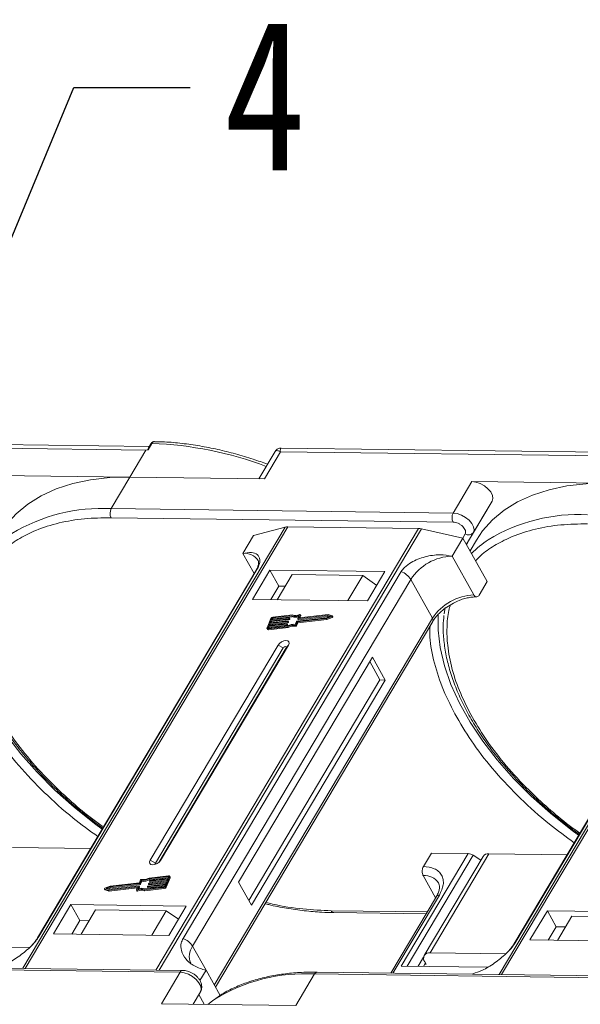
# Model space of a CAD drawing. Header units: millimetres. Extents: x -1595 to 486, y -108 to 1350.
# Tile 47 of 52: x 54 to 117, y 1063 to 1174. Entities that reach past the tile are written whole.
import ezdxf

# ---------------------------------------------------------------- set-up
doc = ezdxf.new("R2010")
doc.units = ezdxf.units.MM
doc.styles.get("Standard").update_dxf_attribs({"font": '仿宋_GB2312.ttf', "width": 0.8})
doc.dimstyles.new('ISO-25.1', dxfattribs={"dimtxt": 6, "dimasz": 5, "dimexe": 3.5, "dimexo": 0.625, "dimgap": 1.5, "dimtad": 1, "dimtoh": 1, "dimtxsty": 'Standard', "dimcen": 2.5, "dimadec": 0, "dimazin": 0, "dimtfac": 1, "dimtmove": 0, "dimatfit": 3, "dimfxl": 0, "dimarcsym": 0})

msp = doc.modelspace()

# ---------------------------------------------------------------- linework, layer by layer
at = {"color": 7, "linetype": 'Continuous', "lineweight": 15}
for p, q in [((29.491, 1125.792), (68.023, 1125.296)), ((68.394, 1125.715), (29.563, 1126.215)), ((68.684, 1126.053), (68.254, 1125.331)), ((68.566, 1126.003), (68.305, 1125.564)), ((122.071, 1125.024), (83.24, 1125.524)), ((68.023, 1125.296), (66.214, 1122.254)), ((68.254, 1125.331), (68.023, 1125.296)), ((82.581, 1125.151), (80.747, 1122.067)), ((81.358, 1122.059), (83.167, 1125.101)), ((83.167, 1125.101), (121.7, 1124.605)), ((66.214, 1122.254), (51.069, 1122.449)), ((64.103, 1118.705), (66.214, 1122.254)), ((66.214, 1122.254), (81.358, 1122.059)), ((104.746, 1121.758), (102.635, 1118.209)), ((119.89, 1121.563), (104.746, 1121.758)), ((107.019, 1119.548), (104.633, 1115.536)), ((104.908, 1115.999), (107.019, 1119.548)), ((102.635, 1118.209), (64.103, 1118.705)), ((83.707, 1116.628), (54.15, 1066.934)), ((54.421, 1066.93), (84, 1116.661)), ((64.09, 1117.684), (102.622, 1117.188)), ((80.14, 1115.689), (83.707, 1116.628)), ((84, 1116.661), (98.721, 1116.471)), ((98.721, 1116.471), (69.143, 1066.741)), ((69.499, 1066.736), (99.056, 1116.43)), ((78.934, 1113.661), (80.14, 1115.689)), ((99.056, 1116.43), (103.734, 1115.385)), ((103.986, 1115.862), (103.706, 1115.391)), ((104.127, 1114.685), (104.908, 1115.999)), ((104.127, 1114.684), (104.633, 1115.536)), ((104.633, 1115.536), (104.154, 1114.636)), ((137.383, 1115.937), (107.827, 1066.243)), ((108.098, 1066.239), (137.676, 1115.97)), ((102.528, 1113.357), (103.734, 1115.385)), ((103.734, 1115.385), (106.474, 1110.495)), ((105.255, 1115.168), (104.535, 1113.956)), ((78.934, 1113.661), (80.209, 1111.385)), ((104.979, 1108.982), (102.528, 1113.357)), ((80.385, 1111.682), (55.808, 1070.361)), ((55.95, 1070.513), (80.527, 1111.835)), ((96.778, 1111.626), (72.201, 1070.304)), ((81.977, 1111.782), (80.017, 1108.487)), ((94.954, 1111.615), (81.977, 1111.782)), ((81.977, 1111.782), (82.986, 1109.981)), ((84.508, 1111.29), (82.819, 1108.451)), ((92.471, 1111.188), (84.508, 1111.29)), ((90.782, 1108.348), (92.471, 1111.188)), ((92.471, 1111.188), (94.03, 1110.062)), ((92.994, 1108.32), (94.954, 1111.615)), ((109.627, 1069.823), (134.204, 1111.144)), ((73.271, 1069.413), (97.848, 1110.735)), ((82.986, 1109.981), (82.082, 1108.46)), ((83.723, 1109.972), (82.986, 1109.981)), ((100.299, 1106.36), (97.848, 1110.735)), ((105.569, 1108.974), (106.474, 1110.495)), ((134.062, 1110.992), (109.485, 1069.67)), ((80.017, 1108.487), (92.994, 1108.32)), ((84.519, 1106.734), (82.32, 1106.485)), ((85.115, 1106.316), (85.256, 1106.658)), ((88.475, 1106.675), (85.134, 1106.297)), ((85.394, 1106.737), (85.263, 1106.417)), ((88.534, 1106.766), (85.281, 1106.398)), ((85.452, 1106.659), (85.394, 1106.762)), ((85.394, 1106.737), (85.452, 1106.634)), ((88.812, 1106.587), (88.475, 1106.675)), ((88.532, 1106.572), (88.475, 1106.675)), ((88.992, 1106.646), (88.534, 1106.766)), ((101.723, 1107.585), (101.636, 1106.875)), ((100.299, 1106.36), (75.722, 1065.038)), ((75.842, 1064.825), (100.33, 1105.998)), ((82.099, 1106.334), (81.663, 1105.272)), ((83.856, 1105.689), (81.846, 1105.462)), ((81.883, 1105.55), (83.892, 1105.777)), ((81.973, 1105.771), (81.883, 1105.55)), ((81.904, 1105.359), (83.914, 1105.586)), ((83.983, 1105.998), (81.973, 1105.771)), ((82.031, 1105.668), (81.973, 1105.771)), ((81.987, 1105.562), (82.031, 1105.668)), ((82.01, 1105.86), (84.02, 1106.087)), ((82.101, 1106.081), (82.01, 1105.86)), ((82.031, 1105.668), (84.041, 1105.896)), ((84.111, 1106.308), (82.101, 1106.081)), ((82.158, 1105.978), (82.101, 1106.081)), ((82.115, 1105.871), (82.158, 1105.978)), ((82.137, 1106.169), (84.147, 1106.396)), ((82.21, 1106.346), (82.137, 1106.169)), ((82.158, 1105.978), (84.168, 1106.205)), ((82.267, 1106.243), (82.21, 1106.346)), ((82.242, 1106.181), (82.267, 1106.243)), ((84.448, 1106.641), (82.283, 1106.397)), ((82.283, 1106.397), (82.341, 1106.294)), ((82.341, 1106.294), (84.505, 1106.538)), ((83.914, 1105.586), (83.856, 1105.689)), ((83.911, 1105.758), (83.893, 1105.714)), ((83.951, 1105.611), (83.893, 1105.714)), ((83.969, 1105.668), (83.911, 1105.771)), ((83.969, 1105.655), (83.911, 1105.758)), ((83.951, 1105.611), (83.969, 1105.655)), ((84.041, 1105.896), (83.983, 1105.998)), ((84.038, 1106.068), (84.02, 1106.024)), ((84.078, 1105.921), (84.02, 1106.024)), ((84.096, 1105.977), (84.038, 1106.08)), ((84.096, 1105.965), (84.038, 1106.068)), ((84.078, 1105.921), (84.096, 1105.965)), ((84.168, 1106.205), (84.111, 1106.308)), ((84.166, 1106.378), (84.147, 1106.333)), ((84.205, 1106.23), (84.147, 1106.333)), ((84.223, 1106.287), (84.166, 1106.39)), ((84.223, 1106.275), (84.166, 1106.378)), ((84.205, 1106.23), (84.223, 1106.275)), ((84.505, 1106.538), (84.448, 1106.641)), ((84.835, 1105.562), (84.893, 1105.459)), ((84.848, 1105.665), (84.988, 1106.007)), ((84.931, 1105.611), (85.072, 1105.953)), ((84.989, 1105.508), (84.931, 1105.611)), ((84.989, 1105.508), (85.129, 1105.85)), ((85.025, 1106.032), (88.366, 1106.41)), ((85.072, 1105.953), (88.352, 1106.324)), ((85.129, 1105.85), (85.072, 1105.953)), ((85.115, 1106.304), (85.173, 1106.201)), ((85.129, 1105.85), (88.409, 1106.221)), ((85.192, 1106.194), (85.134, 1106.297)), ((85.192, 1106.194), (88.532, 1106.572)), ((85.273, 1106.398), (85.263, 1106.417)), ((85.358, 1106.407), (85.452, 1106.634)), ((88.352, 1106.324), (88.958, 1106.565)), ((88.409, 1106.221), (88.352, 1106.324)), ((88.366, 1106.41), (88.812, 1106.587)), ((88.409, 1106.221), (89.016, 1106.462)), ((88.532, 1106.572), (88.678, 1106.534)), ((88.958, 1106.565), (89.016, 1106.462)), ((89.067, 1106.531), (89.009, 1106.634)), ((81.662, 1105.198), (81.72, 1105.095)), ((81.846, 1105.462), (81.773, 1105.285)), ((81.773, 1105.285), (81.795, 1105.247)), ((81.774, 1105.158), (83.973, 1105.407)), ((81.832, 1105.055), (81.774, 1105.158)), ((81.811, 1105.247), (83.975, 1105.492)), ((81.832, 1105.055), (84.031, 1105.304)), ((81.904, 1105.359), (81.846, 1105.462)), ((81.86, 1105.252), (81.904, 1105.359)), ((84.031, 1105.304), (83.973, 1105.407)), ((82.9, 1103.341), (68.485, 1079.105)), ((69.665, 1079.09), (84.08, 1103.326)), ((82.9, 1103.341), (83.495, 1103.027)), ((84.08, 1103.326), (83.831, 1103.022)), ((83.495, 1103.027), (69.08, 1078.791)), ((69.457, 1078.855), (83.831, 1103.022)), ((93.531, 1101.978), (78.453, 1076.626)), ((94.383, 1099.412), (93.23, 1101.471)), ((94.973, 1099.404), (93.531, 1101.978)), ((79.607, 1074.568), (94.383, 1099.412)), ((79.895, 1074.053), (94.973, 1099.404)), ((94.973, 1099.404), (94.383, 1099.412)), ((61.787, 1080.413), (52.992, 1080.526)), ((69.08, 1078.791), (68.485, 1079.105)), ((69.665, 1079.09), (69.512, 1078.903)), ((104.328, 1079.865), (96.789, 1067.19)), ((97.455, 1067.181), (104.885, 1079.674)), ((99.276, 1078.397), (100.18, 1079.918)), ((106.004, 1079.544), (99.37, 1068.39)), ((100.035, 1068.681), (106.669, 1079.835)), ((100.18, 1079.918), (104.328, 1079.865)), ((105.741, 1079.102), (104.885, 1079.674)), ((115.464, 1079.722), (106.669, 1079.835)), ((67.414, 1076.9), (67.274, 1076.558)), ((67.498, 1076.846), (67.357, 1076.504)), ((67.415, 1076.402), (67.555, 1076.743)), ((67.555, 1076.743), (67.498, 1076.846)), ((68.362, 1076.513), (70.372, 1076.74)), ((70.535, 1077.264), (68.37, 1077.02)), ((68.428, 1076.917), (68.37, 1077.02)), ((70.571, 1077.353), (68.372, 1077.104)), ((68.428, 1076.917), (70.543, 1077.156)), ((68.434, 1076.753), (68.453, 1076.797)), ((68.434, 1076.74), (68.492, 1076.637)), ((70.463, 1076.961), (68.453, 1076.734)), ((68.511, 1076.631), (68.453, 1076.734)), ((68.489, 1076.822), (70.499, 1077.05)), ((68.511, 1076.631), (70.416, 1076.846)), ((70.247, 1076.178), (70.683, 1077.239)), ((70.304, 1076.075), (70.741, 1077.136)), ((70.372, 1076.74), (70.463, 1076.961)), ((70.499, 1077.05), (70.572, 1077.226)), ((70.565, 1077.21), (70.535, 1077.264)), ((70.741, 1077.211), (70.683, 1077.313)), ((70.683, 1077.239), (70.741, 1077.136)), ((99.263, 1077.376), (100.657, 1074.887)), ((63.337, 1075.877), (63.394, 1075.774)), ((63.354, 1075.865), (63.812, 1075.745)), ((63.411, 1075.762), (63.354, 1075.865)), ((63.994, 1076.187), (63.387, 1075.947)), ((63.411, 1075.762), (63.87, 1075.642)), ((63.98, 1076.101), (63.534, 1075.924)), ((63.534, 1075.924), (63.871, 1075.836)), ((63.725, 1075.874), (64.038, 1075.998)), ((63.812, 1075.745), (67.064, 1076.113)), ((63.87, 1075.642), (63.812, 1075.745)), ((63.87, 1075.642), (67.045, 1076.001)), ((63.871, 1075.836), (67.211, 1076.214)), ((67.32, 1076.479), (63.98, 1076.101)), ((64.038, 1075.998), (63.98, 1076.101)), ((67.274, 1076.558), (63.994, 1076.187)), ((64.038, 1075.998), (67.378, 1076.376)), ((66.951, 1075.774), (67.083, 1076.094)), ((66.951, 1075.749), (67.009, 1075.646)), ((67.072, 1075.64), (67.014, 1075.743)), ((67.079, 1076.086), (67.064, 1076.113)), ((67.23, 1076.195), (67.09, 1075.853)), ((67.205, 1075.89), (67.288, 1076.092)), ((67.288, 1076.104), (67.23, 1076.207)), ((67.23, 1076.195), (67.288, 1076.092)), ((67.378, 1076.376), (67.32, 1076.479)), ((67.415, 1076.402), (67.357, 1076.504)), ((67.827, 1075.777), (70.026, 1076.026)), ((67.827, 1075.777), (67.884, 1075.675)), ((67.884, 1075.675), (70.083, 1075.923)), ((67.898, 1075.87), (70.062, 1076.115)), ((68.18, 1076.134), (68.198, 1076.178)), ((68.18, 1076.121), (68.238, 1076.018)), ((70.208, 1076.342), (68.199, 1076.115)), ((68.256, 1076.012), (68.199, 1076.115)), ((68.235, 1076.203), (70.245, 1076.43)), ((68.256, 1076.012), (70.161, 1076.227)), ((68.307, 1076.443), (68.325, 1076.487)), ((68.307, 1076.431), (68.365, 1076.328)), ((70.336, 1076.652), (68.326, 1076.424)), ((68.383, 1076.321), (68.326, 1076.424)), ((68.383, 1076.321), (70.289, 1076.537)), ((70.026, 1076.026), (70.083, 1075.923)), ((70.136, 1076.165), (70.208, 1076.342)), ((70.245, 1076.43), (70.336, 1076.652)), ((70.304, 1076.075), (70.247, 1076.178)), ((78.453, 1076.626), (79.895, 1074.053)), ((100.745, 1075.036), (95.609, 1066.4)), ((95.853, 1066.397), (101.078, 1075.181)), ((59.571, 1074.111), (57.611, 1070.815)), ((72.548, 1073.944), (59.571, 1074.111)), ((60.581, 1072.31), (59.571, 1074.111)), ((62.337, 1073.513), (60.708, 1070.776)), ((62.337, 1073.513), (70.3, 1073.411)), ((68.671, 1070.673), (70.3, 1073.411)), ((70.3, 1073.411), (71.668, 1072.463)), ((70.588, 1070.648), (72.548, 1073.944)), ((99.702, 1073.282), (88.888, 1073.421)), ((113.248, 1073.42), (111.288, 1070.125)), ((126.225, 1073.253), (113.248, 1073.42)), ((114.257, 1071.619), (113.248, 1073.42)), ((60.581, 1072.31), (59.676, 1070.789)), ((61.613, 1072.296), (60.581, 1072.31)), ((89.18, 1073.206), (99.577, 1073.072)), ((116.013, 1072.822), (114.385, 1070.085)), ((116.013, 1072.822), (123.976, 1072.72)), ((114.257, 1071.619), (113.353, 1070.098)), ((115.289, 1071.605), (114.257, 1071.619)), ((57.611, 1070.815), (70.588, 1070.648)), ((111.288, 1070.125), (124.265, 1069.958)), ((54.886, 1069.262), (46.358, 1069.372)), ((73.271, 1069.413), (74.785, 1066.712)), ((99.304, 1068.202), (98.688, 1067.165)), ((108.562, 1068.571), (100.035, 1068.681)), ((33.344, 1066.99), (71.876, 1066.494)), ((72.174, 1066.702), (33.642, 1067.198)), ((96.789, 1067.19), (106.503, 1067.065)), ((99.504, 1067.538), (99.278, 1067.158)), ((99.576, 1067.409), (99.429, 1067.411)), ((99.432, 1067.667), (99.576, 1067.409)), ((71.876, 1066.494), (69.765, 1062.945)), ((74.785, 1066.712), (74.1, 1065.56)), ((74.785, 1066.712), (76.373, 1063.877)), ((84.91, 1062.75), (87.021, 1066.299)), ((87.021, 1066.299), (125.553, 1065.803)), ((125.851, 1066.011), (87.318, 1066.507)), ((104.842, 1066.281), (104.867, 1066.324)), ((74.15, 1064.284), (73.326, 1062.899)), ((73.326, 1062.899), (74.15, 1064.284)), ((73.971, 1063.983), (74.588, 1062.883)), ((69.765, 1062.945), (84.91, 1062.75))]:
    msp.add_line(p, q, dxfattribs=at)
at = {"color": 7, "linetype": 'Continuous', "lineweight": 15, "flags": 128}
for points in [[(66.214, 1122.254), (63.938, 1122.193), (61.783, 1121.95), (59.766, 1121.527), (57.903, 1120.928), (56.209, 1120.157), (54.698, 1119.22), (53.382, 1118.126), (52.271, 1116.882), (51.578, 1115.859)], [(107.019, 1119.548), (107.107, 1119.848), (107.054, 1120.202), (106.863, 1120.579), (106.553, 1120.947), (106.149, 1121.273), (105.686, 1121.531), (105.205, 1121.697), (104.746, 1121.758)], [(119.89, 1121.563), (117.615, 1121.502), (115.46, 1121.259), (113.443, 1120.836), (111.58, 1120.237), (109.886, 1119.466), (108.375, 1118.529), (107.058, 1117.435), (105.947, 1116.191), (105.255, 1115.168)], [(104.908, 1115.999), (104.996, 1116.299), (104.943, 1116.653), (104.753, 1117.03), (104.442, 1117.397), (104.038, 1117.724), (103.576, 1117.982), (103.094, 1118.148), (102.635, 1118.209)], [(80.385, 1111.682), (80.444, 1111.762), (80.527, 1111.835)], [(63.095, 1082.612), (62.228, 1083.25), (59.918, 1085.086), (57.752, 1087.015), (55.748, 1089.021), (53.924, 1091.088), (52.295, 1093.196), (50.875, 1095.33), (49.676, 1097.469), (48.709, 1099.596), (47.981, 1101.694), (47.499, 1103.743), (47.267, 1105.726), (47.282, 1107.561)], [(85.331, 1106.768), (85.346, 1106.773), (85.36, 1106.776), (85.373, 1106.775), (85.384, 1106.772), (85.391, 1106.766), (85.396, 1106.758), (85.397, 1106.748), (85.394, 1106.737)], [(88.992, 1106.646), (89.003, 1106.641), (89.01, 1106.632), (89.012, 1106.622), (89.009, 1106.609), (89.001, 1106.596), (88.99, 1106.584), (88.975, 1106.573), (88.958, 1106.565)], [(116.772, 1081.921), (115.904, 1082.56), (113.594, 1084.395), (111.428, 1086.324), (109.425, 1088.331), (107.601, 1090.397), (105.972, 1092.506), (104.552, 1094.639), (103.353, 1096.778), (102.386, 1098.906), (101.658, 1101.003), (101.176, 1103.052), (100.944, 1105.036), (100.959, 1106.87)], [(83.892, 1105.777), (83.898, 1105.778), (83.902, 1105.777), (83.906, 1105.775), (83.909, 1105.773), (83.911, 1105.77), (83.912, 1105.767), (83.912, 1105.763), (83.911, 1105.758)], [(84.02, 1106.087), (84.025, 1106.087), (84.03, 1106.086), (84.034, 1106.085), (84.037, 1106.083), (84.039, 1106.08), (84.04, 1106.076), (84.04, 1106.072), (84.038, 1106.068)], [(84.147, 1106.396), (84.152, 1106.397), (84.157, 1106.396), (84.161, 1106.395), (84.164, 1106.392), (84.166, 1106.389), (84.167, 1106.386), (84.167, 1106.382), (84.166, 1106.378)], [(85.134, 1106.297), (85.129, 1106.297), (85.124, 1106.298), (85.12, 1106.299), (85.117, 1106.302), (85.115, 1106.305), (85.114, 1106.308), (85.114, 1106.312), (85.115, 1106.316)], [(85.263, 1106.417), (85.261, 1106.413), (85.261, 1106.409), (85.262, 1106.406), (85.264, 1106.403), (85.267, 1106.4), (85.271, 1106.399), (85.276, 1106.398), (85.281, 1106.398)], [(89.016, 1106.462), (89.032, 1106.47), (89.047, 1106.481), (89.059, 1106.493), (89.066, 1106.506), (89.069, 1106.519), (89.067, 1106.529), (89.067, 1106.531)], [(81.774, 1105.158), (81.743, 1105.157), (81.715, 1105.161), (81.691, 1105.17), (81.673, 1105.184), (81.66, 1105.202), (81.654, 1105.223), (81.655, 1105.247), (81.663, 1105.272)], [(81.773, 1105.285), (81.771, 1105.276), (81.771, 1105.268), (81.773, 1105.261), (81.777, 1105.255), (81.783, 1105.251), (81.791, 1105.248), (81.8, 1105.246), (81.811, 1105.247)], [(84.08, 1103.326), (84.15, 1103.52), (84.12, 1103.686), (83.994, 1103.799), (83.792, 1103.84), (83.543, 1103.805), (83.286, 1103.697), (83.06, 1103.534), (82.9, 1103.341)], [(83.831, 1103.022), (83.851, 1103.078), (83.843, 1103.125), (83.807, 1103.157), (83.749, 1103.169), (83.678, 1103.159), (83.605, 1103.128), (83.541, 1103.082), (83.495, 1103.027)], [(68.485, 1079.105), (68.415, 1078.911), (68.445, 1078.744), (68.571, 1078.632), (68.774, 1078.591), (69.022, 1078.626), (69.279, 1078.734), (69.505, 1078.896), (69.665, 1079.09)], [(69.08, 1078.791), (69.06, 1078.735), (69.069, 1078.688), (69.105, 1078.656), (69.108, 1078.654)], [(68.453, 1076.734), (68.448, 1076.734), (68.443, 1076.734), (68.439, 1076.736), (68.436, 1076.738), (68.434, 1076.741), (68.433, 1076.745), (68.433, 1076.749), (68.434, 1076.753)], [(70.572, 1077.226), (70.574, 1077.235), (70.575, 1077.243), (70.573, 1077.25), (70.569, 1077.256), (70.562, 1077.26), (70.555, 1077.263), (70.545, 1077.265), (70.535, 1077.264)], [(70.571, 1077.353), (70.602, 1077.354), (70.631, 1077.35), (70.654, 1077.341), (70.673, 1077.327), (70.685, 1077.31), (70.691, 1077.288), (70.69, 1077.265), (70.683, 1077.239)], [(63.354, 1075.865), (63.343, 1075.87), (63.336, 1075.879), (63.334, 1075.89), (63.337, 1075.902), (63.344, 1075.915), (63.356, 1075.928), (63.371, 1075.938), (63.387, 1075.947)], [(63.394, 1075.774), (63.4, 1075.767), (63.411, 1075.762)], [(67.014, 1075.743), (67, 1075.738), (66.985, 1075.736), (66.973, 1075.736), (66.962, 1075.739), (66.954, 1075.745), (66.949, 1075.753), (66.949, 1075.763), (66.951, 1075.774)], [(67.009, 1075.646), (67.012, 1075.642), (67.019, 1075.637), (67.03, 1075.633), (67.043, 1075.633), (67.057, 1075.635), (67.072, 1075.64)], [(67.083, 1076.094), (67.084, 1076.098), (67.084, 1076.102), (67.083, 1076.106), (67.081, 1076.109), (67.078, 1076.111), (67.074, 1076.112), (67.069, 1076.113), (67.064, 1076.113)], [(67.211, 1076.214), (67.217, 1076.214), (67.221, 1076.213), (67.225, 1076.212), (67.228, 1076.21), (67.23, 1076.207), (67.231, 1076.203), (67.231, 1076.199), (67.23, 1076.195)], [(68.199, 1076.115), (68.193, 1076.115), (68.189, 1076.115), (68.185, 1076.117), (68.182, 1076.119), (68.18, 1076.122), (68.179, 1076.125), (68.179, 1076.129), (68.18, 1076.134)], [(68.326, 1076.424), (68.321, 1076.424), (68.316, 1076.425), (68.312, 1076.426), (68.309, 1076.429), (68.307, 1076.431), (68.306, 1076.435), (68.306, 1076.439), (68.307, 1076.443)], [(89.18, 1073.206), (89.18, 1073.206), (89.171, 1073.206)], [(55.807, 1070.358), (55.867, 1070.44), (55.95, 1070.513)], [(109.483, 1069.667), (109.544, 1069.749), (109.627, 1069.823)], [(71.876, 1066.494), (72.335, 1066.433), (72.817, 1066.266), (73.28, 1066.009), (73.684, 1065.682), (73.994, 1065.314), (74.184, 1064.938), (74.237, 1064.584), (74.15, 1064.284)], [(87.318, 1066.507), (87.319, 1066.507), (87.327, 1066.506)], [(74.995, 1062.878), (75.505, 1063.265), (75.775, 1063.454)]]:
    msp.add_lwpolyline(points, dxfattribs=at)
at = {"color": 7, "linetype": 'Continuous', "lineweight": 15}
for centre, radius, start, end in [((68.667, 1125.929), 0.126, 82.49156, 144.10364), ((67.156, 1085.111), 40.971, 69.39348, 87.86352), ((63.046, 1099.217), 19.517, 86.89523, 121.269), ((65.082, 1118.182), 1.11, 151.86538, 206.65442), ((103.614, 1117.686), 1.11, 151.86538, 206.65442), ((116.722, 1098.526), 19.517, 86.89523, 121.269), ((83.975, 1115.563), 1.098, 88.72031, 104.14409), ((98.69, 1114.834), 1.638, 77.08998, 88.8989), ((104.377, 1116.401), 0.666, 234.0762, 322.90297), ((113.224, 1105.28), 11.94, 123.74678, 135.50714), ((79.141, 1111.855), 1.817, 33.1952, 96.53301), ((102.718, 1107.53), 5.83, 91.86957, 146.65022), ((95.969, 1109.567), 2.213, 31.86898, 68.55124), ((105.169, 1103.155), 5.83, 91.86957, 146.65022), ((84.832, 1107.61), 1.042, 248.35959, 294.01857), ((84.889, 1107.601), 0.943, 246.89164, 297.97103), ((85.427, 1106.647), 0.0276, 333.09852, 26.5741), ((82.353, 1106.2), 0.287, 96.59253, 152.29321), ((82.294, 1106.302), 0.0955, 96.59253, 152.29321), ((82.352, 1106.199), 0.0955, 96.59253, 152.29321), ((83.851, 1105.736), 0.0478, 276.59253, 332.29321), ((83.908, 1105.633), 0.0478, 276.59253, 332.29321), ((83.956, 1105.662), 0.0138, 333.02121, 26.65141), ((84.596, 1104.42), 1.167, 78.13867, 122.23452), ((84.665, 1104.302), 1.375, 82.36132, 120.10827), ((83.978, 1106.046), 0.0478, 276.59253, 332.29321), ((84.035, 1105.943), 0.0478, 276.59253, 332.29321), ((84.084, 1105.971), 0.0138, 333.02121, 26.65141), ((84.105, 1106.356), 0.0478, 276.59253, 332.29321), ((84.163, 1106.253), 0.0478, 276.59253, 332.29321), ((84.211, 1106.281), 0.0138, 333.02121, 26.65141), ((84.879, 1107.457), 0.991, 247.84687, 288.77105), ((84.85, 1105.651), 0.0903, 260.49805, 333.59787), ((85.03, 1105.985), 0.0478, 96.59253, 152.29321), ((85.187, 1106.212), 0.0183, 217.91724, 283.38081), ((100.021, 1106.154), 0.346, 333.31625, 36.51573), ((81.807, 1105.162), 0.11, 217.91724, 283.38081), ((84.653, 1104.317), 1.167, 78.13867, 122.23452), ((84.908, 1105.548), 0.0903, 260.49805, 333.59787), ((104.273, 1078.797), 1.07, 55.09609, 87.03844), ((106.588, 1079.113), 0.727, 83.64232, 143.56702), ((67.495, 1076.86), 0.0903, 80.49805, 153.59787), ((67.681, 1078.209), 1.375, 262.36132, 300.10827), ((67.75, 1078.091), 1.167, 258.13867, 302.23452), ((67.738, 1078.106), 1.375, 262.36132, 300.10827), ((68.495, 1076.775), 0.0478, 96.59253, 152.29321), ((70.667, 1077.174), 0.0826, 333.02121, 26.65141), ((99.425, 1075.473), 1.91, 35.13686, 94.86934), ((67.457, 1074.91), 0.943, 66.89164, 117.97103), ((67.514, 1074.807), 0.943, 66.89164, 117.97103), ((67.514, 1074.902), 1.042, 68.35959, 114.01857), ((67.275, 1076.098), 0.0138, 333.02121, 26.65141), ((67.315, 1076.527), 0.0478, 276.59253, 332.29321), ((67.373, 1076.424), 0.0478, 276.59253, 332.29321), ((68.24, 1076.156), 0.0478, 96.59253, 152.29321), ((68.252, 1076.03), 0.0183, 217.91724, 283.38081), ((68.368, 1076.465), 0.0478, 96.59253, 152.29321), ((68.379, 1076.339), 0.0183, 217.91724, 283.38081), ((68.506, 1076.649), 0.0183, 217.91724, 283.38081), ((69.993, 1076.311), 0.287, 276.59253, 332.29321), ((70.051, 1076.21), 0.0955, 276.59253, 332.29321), ((70.051, 1076.208), 0.287, 276.59253, 332.29321), ((101.038, 1074.82), 0.363, 83.64232, 143.56702), ((89.224, 1073.569), 0.367, 203.79329, 261.81678), ((71.392, 1068.245), 2.213, 31.86898, 68.55124), ((74.809, 1068.282), 1.909, 143.64522, 203.44279), ((99.926, 1068.059), 0.631, 80.05661, 218.47393), ((72.194, 1066.356), 0.346, 93.05406, 156.53827), ((85.959, 1046.849), 19.479, 86.87659, 121.52214), ((87.35, 1066.145), 0.363, 94.95278, 154.87747)]:
    msp.add_arc(centre, radius, start, end, dxfattribs=at)
for points, knots in [([(68.254, 1125.331), (68.253, 1125.331), (68.251, 1125.331), (68.249, 1125.332), (68.245, 1125.335), (68.242, 1125.356), (68.255, 1125.441), (68.264, 1125.524), (68.305, 1125.562), (68.306, 1125.563)], [0, 0, 0, 0, 0.0072141, 0.0144122, 0.0268014, 0.0656035, 0.2484008, 0.9798767, 1, 1, 1, 1]), ([(68.983, 1126.261), (68.943, 1126.258), (68.863, 1126.253), (68.748, 1126.199), (68.644, 1126.117), (68.591, 1126.04), (68.566, 1126.003)], [0, 0, 0, 0, 0.2548583, 0.5090725, 0.7587441, 1, 1, 1, 1]), ([(68.991, 1126.257), (68.974, 1126.258), (68.906, 1126.263), (68.793, 1126.205), (68.718, 1126.102), (68.684, 1126.053)], [0, 0, 0, 0, 0.15305427, 0.60706801, 1, 1, 1, 1]), ([(81.725, 1123.71), (81.183, 1123.903), (79.978, 1124.331), (78.099, 1124.885), (76.09, 1125.386), (74.076, 1125.783), (72.078, 1126.065), (70.374, 1126.225), (69.365, 1126.241), (68.991, 1126.246)], [0, 0, 0, 0, 0.1236943, 0.2753419, 0.4300298, 0.5869732, 0.7456114, 0.9055474, 1, 1, 1, 1]), ([(83.237, 1125.524), (83.182, 1125.521), (83.064, 1125.515), (82.884, 1125.449), (82.707, 1125.331), (82.623, 1125.209), (82.58, 1125.147)], [0, 0, 0, 0, 0.2124417, 0.4552729, 0.7219822, 1, 1, 1, 1]), ([(83.239, 1125.515), (83.236, 1125.518), (83.19, 1125.555), (83.149, 1125.426), (83.161, 1125.21), (83.167, 1125.101)], [0, 0, 0, 0, 0.0382084, 0.5167755, 1, 1, 1, 1]), ([(83.167, 1125.101), (83.066, 1125.152), (82.864, 1125.253), (82.669, 1125.268), (82.618, 1125.175), (82.599, 1125.14)], [0, 0, 0, 0, 0.3848786, 0.7667224, 1, 1, 1, 1]), ([(51.484, 1113.53), (51.726, 1113.777), (52.398, 1114.464), (53.781, 1115.382), (55.754, 1116.371), (58.178, 1117.136), (61.018, 1117.628), (63.076, 1117.665), (64.09, 1117.684)], [0, 0, 0, 0, 0.0892615, 0.2481902, 0.4071382, 0.6104349, 0.8081913, 1, 1, 1, 1]), ([(102.622, 1117.188), (102.71, 1117.18), (102.891, 1117.165), (103.189, 1117.06), (103.472, 1116.902), (103.715, 1116.704), (103.904, 1116.483), (104.02, 1116.252), (104.056, 1116.032), (104.009, 1115.918), (103.986, 1115.862)], [0, 0, 0, 0, 0.1222496, 0.25, 0.3777504, 0.5, 0.6222496, 0.75, 0.8777504, 1, 1, 1, 1]), ([(105.161, 1112.839), (105.402, 1113.086), (106.075, 1113.773), (107.457, 1114.691), (109.431, 1115.68), (111.855, 1116.445), (114.695, 1116.937), (116.753, 1116.974), (117.766, 1116.993)], [0, 0, 0, 0, 0.0892615, 0.2481902, 0.4071382, 0.6104349, 0.8081913, 1, 1, 1, 1]), ([(80.527, 1111.835), (80.613, 1112.002), (80.832, 1112.432), (80.877, 1113.052), (80.608, 1113.578), (79.951, 1113.844), (79.275, 1113.722), (78.934, 1113.661)], [0, 0, 0, 0, 0.1113353, 0.2864972, 0.5212892, 0.7585824, 1, 1, 1, 1]), ([(102.528, 1113.357), (102.075, 1113.425), (101.091, 1113.574), (99.45, 1113.34), (98.079, 1112.794), (97.18, 1112.175), (96.895, 1111.785), (96.778, 1111.626)], [0, 0, 0, 0, 0.2224809, 0.4830815, 0.7397704, 0.893878, 1, 1, 1, 1]), ([(80.66, 1112.852), (80.66, 1112.852), (80.691, 1112.814), (80.705, 1112.744), (80.715, 1112.501), (80.623, 1112.162), (80.509, 1111.873), (80.393, 1111.701), (80.379, 1111.681)], [0, 0, 0, 0, 0.005744, 0.3066112, 0.5316672, 0.7534528, 0.9717968, 1, 1, 1, 1]), ([(105.569, 1108.974), (105.532, 1108.923), (105.458, 1108.821), (105.318, 1108.757), (105.176, 1108.773), (105.059, 1108.857), (105.002, 1108.947), (104.979, 1108.982)], [0, 0, 0, 0, 0.2146939, 0.4293877, 0.6440816, 0.8587754, 1, 1, 1, 1]), ([(100.341, 1106), (100.403, 1106.104), (100.562, 1106.37), (100.907, 1106.768), (101.32, 1107.162), (101.818, 1107.565), (102.224, 1107.812), (102.475, 1107.964)], [0, 0, 0, 0, 0.1493233, 0.3808463, 0.5554248, 0.7249772, 1, 1, 1, 1]), ([(104.802, 1095.188), (104.334, 1096.087), (103.384, 1097.913), (102.46, 1100.644), (101.973, 1103.14), (101.905, 1105.344), (102.024, 1106.866), (102.263, 1107.662), (102.325, 1107.868)], [0, 0, 0, 0, 0.1985244, 0.4032054, 0.6136471, 0.7781478, 0.9426684, 1, 1, 1, 1]), ([(102.475, 1107.964), (102.755, 1108.108), (103.147, 1108.309), (103.737, 1108.521), (104.224, 1108.657), (104.773, 1108.754), (105.104, 1108.762), (105.271, 1108.766)], [0, 0, 0, 0, 0.2940988, 0.4127028, 0.6057911, 0.8002931, 1, 1, 1, 1]), ([(47.914, 1107.363), (47.88, 1106.976), (47.799, 1106.057), (47.888, 1104.534), (48.147, 1102.819), (48.593, 1101.063), (49.214, 1099.282), (50.008, 1097.486), (50.966, 1095.687), (52.082, 1093.895), (53.345, 1092.124), (54.746, 1090.384), (56.269, 1088.691), (57.895, 1087.062), (59.588, 1085.521), (61.293, 1084.115), (62.485, 1083.192), (63.104, 1082.754), (63.157, 1082.716)], [0, 0, 0, 0, 0.0503207, 0.1196233, 0.1889785, 0.2583344, 0.327647, 0.3968804, 0.4659963, 0.5349555, 0.6037094, 0.6721769, 0.7402153, 0.8075512, 0.8735932, 0.9367934, 0.9945952, 1, 1, 1, 1]), ([(101.591, 1106.672), (101.557, 1106.286), (101.476, 1105.366), (101.565, 1103.843), (101.823, 1102.128), (102.27, 1100.372), (102.891, 1098.591), (103.684, 1096.795), (104.643, 1094.996), (105.758, 1093.204), (107.022, 1091.433), (108.423, 1089.694), (109.946, 1088), (111.572, 1086.371), (113.265, 1084.83), (114.97, 1083.424), (116.162, 1082.501), (116.781, 1082.063), (116.834, 1082.026)], [0, 0, 0, 0, 0.0503207, 0.1196233, 0.1889785, 0.2583344, 0.327647, 0.3968804, 0.4659963, 0.5349555, 0.6037094, 0.6721769, 0.7402153, 0.8075512, 0.8735932, 0.9367934, 0.9945952, 1, 1, 1, 1]), ([(100.029, 1105.491), (100.016, 1105.079), (99.973, 1103.747), (100.467, 1101.319), (101.434, 1098.29), (102.501, 1096.233), (103.032, 1095.211)], [0, 0, 0, 0, 0.1310472, 0.4233942, 0.7132597, 1, 1, 1, 1]), ([(49.355, 1095.902), (49.968, 1094.885), (51.21, 1092.825), (53.648, 1089.746), (56.513, 1086.722), (59.508, 1084.018), (61.654, 1082.454), (62.594, 1081.769)], [0, 0, 0, 0, 0.2020288, 0.4094923, 0.620744, 0.833942, 1, 1, 1, 1]), ([(63.238, 1082.852), (62.837, 1083.137), (61.589, 1084.024), (59.647, 1085.649), (57.23, 1087.885), (54.907, 1090.404), (52.763, 1093.15), (51.665, 1094.979), (51.125, 1095.879)], [0, 0, 0, 0, 0.0762888, 0.2374813, 0.3986934, 0.6048858, 0.8054592, 1, 1, 1, 1]), ([(103.032, 1095.211), (103.645, 1094.194), (104.886, 1092.135), (107.325, 1089.055), (110.189, 1086.031), (113.185, 1083.328), (115.331, 1081.763), (116.271, 1081.078)], [0, 0, 0, 0, 0.2020288, 0.4094923, 0.620744, 0.833942, 1, 1, 1, 1]), ([(116.914, 1082.161), (116.513, 1082.446), (115.265, 1083.333), (113.324, 1084.958), (110.907, 1087.194), (108.584, 1089.713), (106.44, 1092.46), (105.342, 1094.288), (104.802, 1095.188)], [0, 0, 0, 0, 0.07628879, 0.23748132, 0.3986934, 0.60488581, 0.80545919, 1, 1, 1, 1]), ([(99.276, 1078.397), (99.245, 1078.335), (99.184, 1078.209), (99.143, 1077.969), (99.148, 1077.723), (99.193, 1077.518), (99.243, 1077.416), (99.263, 1077.376)], [0, 0, 0, 0, 0.2146939, 0.4293877, 0.6440816, 0.8587754, 1, 1, 1, 1]), ([(101.078, 1075.181), (101.266, 1075.58), (101.555, 1076.195), (101.534, 1076.938), (101.36, 1077.452), (101.012, 1077.869), (100.389, 1078.275), (99.714, 1078.349), (99.276, 1078.397)], [0, 0, 0, 0, 0.2394568, 0.3683607, 0.5, 0.6316393, 0.7605432, 1, 1, 1, 1]), ([(100.974, 1076.561), (101.011, 1076.496), (101.093, 1076.354), (101.112, 1076.041), (101.03, 1075.635), (100.901, 1075.289), (100.766, 1075.082), (100.734, 1075.035)], [0, 0, 0, 0, 0.2095376, 0.4618511, 0.6987076, 0.9302296, 1, 1, 1, 1]), ([(81.424, 1074.211), (81.566, 1074.175), (82.388, 1073.967), (83.876, 1073.693), (85.876, 1073.403), (87.651, 1073.241), (88.729, 1073.225), (89.173, 1073.219)], [0, 0, 0, 0, 0.052717, 0.3057305, 0.561476, 0.8193138, 1, 1, 1, 1]), ([(88.888, 1073.421), (87.838, 1073.471), (85.706, 1073.573), (83.208, 1073.932), (81.778, 1074.305), (81.52, 1074.373)], [0, 0, 0, 0, 0.4429824, 0.8997024, 1, 1, 1, 1]), ([(51.191, 1067.015), (51.54, 1067.132), (52.299, 1067.384), (53.625, 1068.181), (54.777, 1069.119), (55.564, 1069.937), (55.838, 1070.346), (55.95, 1070.513)], [0, 0, 0, 0, 0.2224809, 0.4830815, 0.7397704, 0.893878, 1, 1, 1, 1]), ([(55.803, 1070.359), (55.724, 1070.231), (55.555, 1069.958), (55.289, 1069.672), (55.148, 1069.519)], [0, 0, 0, 0, 0.4676766, 1, 1, 1, 1]), ([(72.201, 1070.304), (72.121, 1070.128), (71.914, 1069.675), (71.99, 1068.841), (72.474, 1067.931), (73.432, 1067.128), (74.331, 1066.851), (74.785, 1066.712)], [0, 0, 0, 0, 0.1113353, 0.2864972, 0.5212892, 0.7585824, 1, 1, 1, 1]), ([(104.867, 1066.324), (105.217, 1066.441), (105.976, 1066.693), (107.302, 1067.49), (108.454, 1068.428), (109.241, 1069.246), (109.515, 1069.656), (109.627, 1069.823)], [0, 0, 0, 0, 0.2224809, 0.4830815, 0.7397704, 0.893878, 1, 1, 1, 1]), ([(109.479, 1069.669), (109.4, 1069.541), (109.231, 1069.267), (108.966, 1068.981), (108.825, 1068.828)], [0, 0, 0, 0, 0.4676766, 1, 1, 1, 1]), ([(73.286, 1066.366), (73.088, 1066.465), (72.813, 1066.602), (72.434, 1066.689), (72.265, 1066.691), (72.175, 1066.692)], [0, 0, 0, 0, 0.54710866, 0.75980029, 1, 1, 1, 1]), ([(74.147, 1064.293), (74.155, 1064.303), (74.265, 1064.431), (74.325, 1064.785), (74.275, 1065.224), (74.101, 1065.592), (73.878, 1065.894), (73.609, 1066.155), (73.39, 1066.299), (73.286, 1066.366)], [0, 0, 0, 0, 0.01639278, 0.21071765, 0.41373771, 0.57192935, 0.70551173, 0.86147727, 1, 1, 1, 1]), ([(87.325, 1066.494), (87.13, 1066.5), (86.287, 1066.527), (84.862, 1066.449), (83.06, 1066.255), (81.344, 1065.926), (79.715, 1065.472), (78.191, 1064.883), (76.917, 1064.26), (76.213, 1063.781), (75.929, 1063.588)], [0, 0, 0, 0, 0.0427249, 0.1841571, 0.3262612, 0.4690189, 0.6124947, 0.7568318, 0.9022687, 1, 1, 1, 1])]:
    msp.add_open_spline(points, degree=3, knots=knots, dxfattribs=at)

# ---------------------------------------------------------------- texts
at = {"color": 5, "lineweight": 9, "insert": (76.802, 1173.769), "char_height": 16.97, "width": 2.54554, "attachment_point": 1}
msp.add_mtext('4', dxfattribs=at)

# ---------------------------------------------------------------- leaders
at = {"color": 5, "lineweight": 9}
msp.add_leader([(32.828, 1101.059), (59.905, 1166.132), (72.983, 1166.132)], dimstyle='ISO-25.1', override={"dimgap": 1.5, "dimtad": 0, "dimldrblk": 'Dot'}, dxfattribs=at)

doc.saveas('drawing.dxf')
